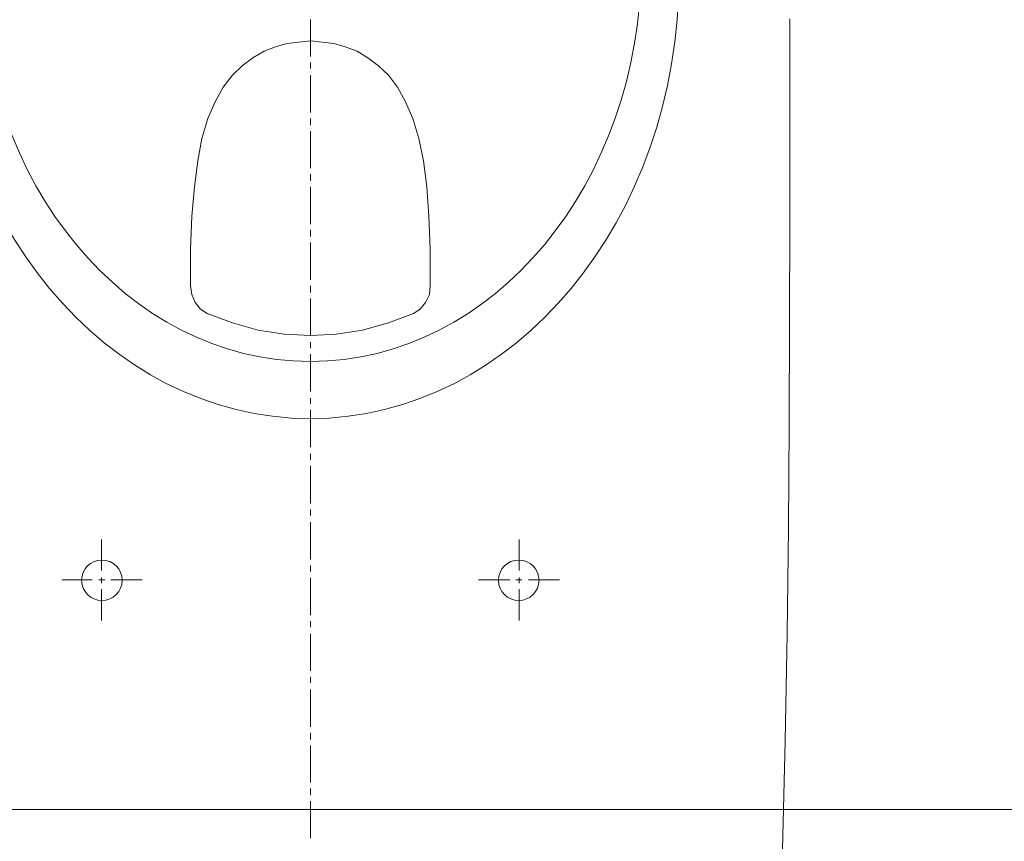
# Model space of a CAD drawing. Header units: millimetres. Extents: x -1893473 to 1546619, y -568027 to 942944.
# Tile 139 of 256: x 161819 to 162185, y -464541 to -464235. Entities that reach past the tile are written whole.
import ezdxf
from ezdxf.enums import TextEntityAlignment as Align

# ---------------------------------------------------------------- set-up
doc = ezdxf.new("R2010")
doc.units = ezdxf.units.MM
doc.header["$LTSCALE"] = 0.2
doc.layers.get('0').update_dxf_attribs({"lineweight": 0})
for name, color, linetype, lineweight in [('!! 0_Opis_pom', 9, 'Continuous', 13), ('!! 1_OPIS POM NOWE', 140, 'Continuous', 5), ('!! 2_wypos-sanitarne', 240, 'Continuous', 9), ('P-Opis nadproża', 150, 'Continuous', 9)]:
    doc.layers.add(name, color=color, linetype=linetype, lineweight=lineweight)
doc.layers.add('Powierzchnia', color=140, linetype='Continuous', lineweight=5, plot=False)
doc.styles.add('ARIAL', font='tahoma.ttf')

# ---------------------------------------------------------------- blocks, each defined once
blk = doc.blocks.new('A$C6ce7c513')
at = {"lineweight": 0}
for points in [[(-0.17548, -0.00049), (-0.17646, -0.04094), (-0.1772, -0.08064), (-0.1777, -0.11986), (-0.17794, -0.15833), (-0.17819, -0.23404), (-0.17819, -0.30902)], [(0, -0.00469), (0, -0.0185)], [(0, -0.02072), (0, -0.02318)], [(0, -0.0254), (0, -0.03921)], [(0, -0.04143), (0, -0.0439)], [(0, -0.04612), (0, -0.05993)], [(0, -0.0624), (0, -0.06461)], [(0, -0.06683), (0, -0.08064)], [(0, -0.08311), (0, -0.08533)], [(-0.07757, -0.08557), (-0.07757, -0.09717)], [(0, -0.08755), (0, -0.10136)], [(0.07756, -0.08557), (0.07756, -0.09717)], [(-0.08102, -0.10062), (-0.09261, -0.10062)], [(-0.07633, -0.10062), (-0.07855, -0.10062)], [(-0.07757, -0.09939), (-0.07757, -0.1016)], [(-0.06252, -0.10062), (-0.07411, -0.10062)], [(0.06252, -0.10062), (0.07411, -0.10062)], [(0.07633, -0.10062), (0.07855, -0.10062)], [(0.07756, -0.09939), (0.07756, -0.1016)], [(0.08101, -0.10062), (0.09236, -0.10062)], [(-0.07757, -0.10408), (-0.07757, -0.11567)], [(0, -0.10383), (0, -0.10605)], [(0.07756, -0.10408), (0.07756, -0.11567)], [(0, -0.10827), (0, -0.12208)], [(0, -0.12455), (0, -0.12677)], [(0, -0.12898), (0, -0.14304)], [(0, -0.14526), (0, -0.14748)], [(0, -0.14995), (0, -0.16376)], [(0, -0.16598), (0, -0.1682)], [(0, -0.17066), (0, -0.18447)], [(0, -0.18669), (0, -0.18892)], [(0, -0.19138), (0, -0.20519)], [(0, -0.20741), (0, -0.20988)], [(0, -0.2121), (0, -0.22591)], [(0, -0.22813), (0, -0.2306)], [(0, -0.23281), (0, -0.24663)], [(0, -0.24884), (0, -0.25131)], [(0, -0.25353), (0, -0.26734)], [(0, -0.26956), (0, -0.27203)], [(0, -0.27425), (0, -0.28806)], [(0, -0.29052), (0, -0.29274)], [(0, -0.29497), (0, -0.30878)]]:
    blk.add_lwpolyline(points, dxfattribs=at)
blk.add_lwpolyline([(-0.04452, -0.20988), (-0.04427, -0.20667), (-0.04279, -0.20371), (-0.04082, -0.20124), (-0.03835, -0.19952), (-0.02898, -0.19607), (-0.01936, -0.19335), (-0.00974, -0.19187), (-0.00013, -0.19138), (0.00974, -0.19187), (0.01936, -0.19335), (0.02898, -0.19607), (0.03835, -0.19952), (0.04082, -0.20124), (0.04279, -0.20371), (0.04402, -0.20667), (0.04451, -0.20988), (0.04451, -0.22344), (0.04402, -0.23577), (0.04304, -0.24663), (0.0418, -0.25624), (0.04032, -0.26463), (0.0381, -0.27203), (0.03539, -0.27819), (0.03243, -0.28362), (0.02898, -0.28806), (0.02528, -0.29151), (0.02133, -0.29447), (0.01714, -0.29694), (0.01294, -0.29866), (0.00875, -0.2999), (-0.00013, -0.30088), (-0.00876, -0.2999), (-0.01295, -0.29866), (-0.01739, -0.29694), (-0.02133, -0.29447), (-0.02528, -0.29151), (-0.02898, -0.28806), (-0.03243, -0.28362), (-0.03539, -0.27819), (-0.0381, -0.27203), (-0.04033, -0.26463), (-0.04205, -0.25624), (-0.04329, -0.24663), (-0.04402, -0.23577), (-0.04452, -0.22344)], close=True, dxfattribs=at)
for centre in [(-0.07744, -0.1005), (0.07744, -0.1005)]:
    blk.add_circle(centre, 0.00752, dxfattribs=at)
for centre, major_axis, ratio in [((0, -0.32554), (0, -0.16499), 0.830338), ((0, -0.32974), (0, -0.14798), 0.83084)]:
    blk.add_ellipse(centre, major_axis=major_axis, ratio=ratio, start_param=0, end_param=6.283185, dxfattribs=at)
blk = doc.blocks.new('A$C2EB40A8D')
at = {"layer": 'Powierzchnia'}
blk.add_lwpolyline([(-2241.12989, 32552.91225), (-2241.12989, 29872.91225), (-221.12989, 29872.91225), (-221.12989, 31032.91225), (38.87011, 31032.91225), (38.87011, 32342.91225), (-171.12989, 32342.91225), (-171.12989, 32552.91225)], close=True, dxfattribs=at)
at = {"layer": '!! 2_wypos-sanitarne', "xscale": 1000, "yscale": 1000, "zscale": 1000, "rotation": 180}
blk.add_blockref('A$C6ce7c513', (-1741.13183, 29857.51397), dxfattribs=at)
at = {"layer": '!! 0_Opis_pom', "ltscale": 0.7, "style": 'ARIAL'}
for tag, p in [('B1,21', (-891.77727, 31796.97458)), ('A1,16', (-13651.31084, 31587.95236)), ('B1,19', (-5798.61305, 31587.22944)), ('B1/17', (-9701.43347, 31565.05244)), ('1,23', (10805.41388, 31565.05244)), ('1,22', (4526.58954, 31507.65132)), ('A1,1', (-16866.13618, 31459.3792)), ('B1,18', (-7791.62894, 31330.08444)), ('B1,20', (-2961.4347, 31167.05787)), ('A1,6', (-19287.17717, 30923.71998)), ('B1,1', (14135.63445, 30913.92963)), ('B1,3', (17346.74696, 30023.81022)), ('B1,4', (29817.71501, 29157.67457)), ('A1,5', (-23454.5385, 28820.77901)), ('A1,2', (-17502.57721, 28602.57524)), ('B1,2D', (2616.16402, 28559.52261)), ('A1,15', (-13651.31084, 28261.46046)), ('B1,4', (29883.58177, 28158.35876)), ('B1,2B', (18801.54781, 27650.12382)), ('B1,2A', (13086.7373, 27376.04393)), ('A1,3', (-16846.27912, 25980.40356)), ('B1,8', (9089.53994, 25356.27639)), ('B1,6', (31915.87888, 23754.79829)), ('A1,4', (-24010.17576, 23559.17399)), ('B1,14', (-11621.32288, 23261.44183)), ('B1,13', (-3080.55208, 22924.09997)), ('B1,5', (29245.49088, 22896.69268)), ('B1,10', (3982.60923, 22874.21277)), ('B1,9', (5634.43488, 22623.92098)), ('B1,2C', (13327.26639, 22378.5328)), ('B1,7', (16398.41175, 22348.28836)), ('B1,11', (5553.20442, 20939.83877)), ('B1,12', (3693.27174, 20628.72148)), ('C1,3', (5969.08376, 16336.01084)), ('C1,2', (11955.93711, 11671.55655)), ('C1,1', (15659.17205, 11415.94196)), ('C1,4', (5140.00888, 9205.5831)), ('C1,5', (5680.4486, 6154.54995)), ('C1,10', (16327.05085, 6080.66085)), ('C1,9', (16526.57171, 3173.45283)), ('C1,6', (6367.37903, 2771.84181)), ('D0,18', (-1981.87701, -110.73158)), ('D0,7', (-13531.42299, -1159.67649)), ('C1,7', (7275.77161, -1303.00991)), ('D0,17', (2064.87671, -1345.69113)), ('D0,3', (-9324.21674, -1442.63631)), ('D0,6', (-17529.61851, -1957.37463)), ('D0,10', (-21369.4432, -2140.60378)), ('D,09', (-12990.08379, -2746.32902)), ('D0,2', (-5516.19514, -3101.87722)), ('D0,16', (2266.73061, -3284.15369)), ('D0,8', (-14357.79539, -3567.69719)), ('D0,5', (-10461.54478, -3629.26575)), ('D0,4', (-8396.53404, -4353.7937)), ('D0,15', (1974.41895, -5205.84774)), ('D0,1', (-5633.49598, -5662.48534)), ('D0,11', (-23334.09291, -6045.78706)), ('D0,12', (-22436.85763, -9302.9678)), ('D0,13', (-22436.85763, -11581.16526)), ('D0,14', (-13645.94445, -11884.57769))]:
    blk.add_attdef(tag, text='', height=119.68, dxfattribs=at).set_placement(p, align=Align.MIDDLE_CENTER)
at = {"layer": '!! 1_OPIS POM NOWE', "style": 'ARIAL'}
for tag, p in [('C1.7A', (7769.3756, 685.765)), ('C1.7C', (7655.80151, -2045.04756)), ('C1.8B', (10935.93068, -2107.41983)), ('C1.8A', (13897.39715, -2120.69016)), ('C1.7B', (8274.43201, -3270.18959)), ('E1.2', (16701.02923, -5331.07351)), ('E1.5E', (21974.23379, -5463.99012)), ('E1.5D', (24989.27391, -5785.36474)), ('E1.1', (8357.81567, -5851.01076)), ('E1.5C', (25222.53959, -6394.64172)), ('E1.5B', (27694.70831, -7009.86571)), ('E1.6', (5279.46063, -8141.28746)), ('E1.5A', (25547.9555, -8495.18994)), ('E1.5G', (23977.19473, -9792.46695)), ('E1.5F', (22414.7084, -9822.66389)), ('E1,4', (13935.69867, -10458.20073)), ('E1.5L', (28030.8296, -11267.7725)), ('E1.3', (5639.18862, -11994.01941)), ('E1.5H', (23988.49716, -12231.38049)), ('E1.5K', (27714.73934, -12977.98364)), ('E1.5I', (22290.68736, -13989.9049)), ('E1.5J', (27095.71534, -16088.17469))]:
    blk.add_attdef(tag, text='', height=119.68, dxfattribs=at).set_placement(p, align=Align.MIDDLE_CENTER)

msp = doc.modelspace()

# ---------------------------------------------------------------- block references
at = {"layer": 'P-Opis nadproża', "color": 4}
msp.add_blockref('A$C2EB40A8D', (163667.94092, -494401.63474), dxfattribs=at)

doc.saveas('drawing.dxf')
